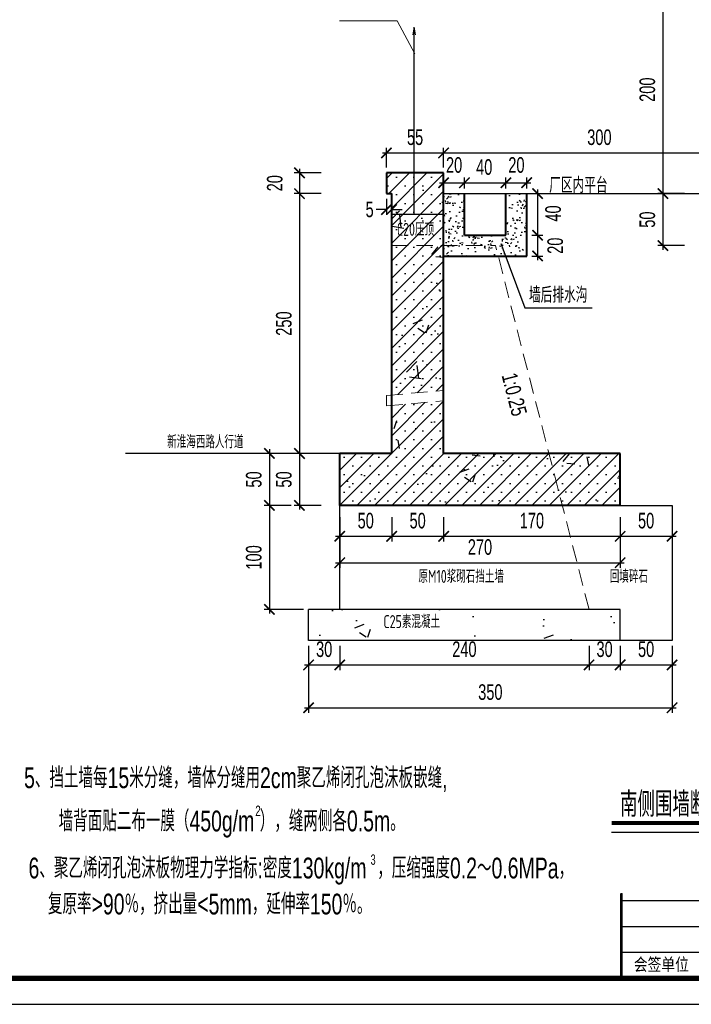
# Model space of a CAD drawing. Extents: x 518200 to 591724, y 3569303 to 3789366.
# Tile 2 of 6: x 572335 to 573629, y 3573934 to 3575828. Entities that reach past the tile are written whole.
import ezdxf

# ---------------------------------------------------------------- set-up
doc = ezdxf.new("R2010")
doc.units = 0
doc.header["$LTSCALE"] = 5
doc.linetypes.add('DASHED2', pattern=[9.525, 6.35, -3.175])
doc.layers.get('0').update_dxf_attribs({"linetype": 'CONTINUOUS'})
doc.layers.get('Defpoints').update_dxf_attribs({"color": 41, "linetype": 'CONTINUOUS'})
for name, color, linetype, lineweight in [('0.09标注线', 3, 'CONTINUOUS', 9), ('0.13文字', 3, 'CONTINUOUS', 13), ('1XSX', 7, 'CONTINUOUS', 15), ('文字', 7, 'CONTINUOUS', 20), ('虚线', 2, 'DASHED2', 20), ('轮廓线', 2, 'CONTINUOUS', 40)]:
    doc.layers.add(name, color=color, linetype=linetype, lineweight=lineweight)
doc.styles.add('HZ', font='hztxt_e.shx', dxfattribs={"width": 0.7, "height": 30, "bigfont": 'hztxt.shx'})
doc.styles.add('HZ1', font='hztxt_e.shx', dxfattribs={"width": 0.7, "bigfont": 'hztxt.shx'})
doc.styles.add('HZE', font='hztxt_e.shx', dxfattribs={"width": 0.75, "height": 30, "bigfont": 'hztxt.shx'})
doc.styles.add('HZTXT', font='hztxt_e.shx', dxfattribs={"width": 0.7, "bigfont": 'hztxt.shx'})
doc.styles.add('图框', font='simfang.ttf', dxfattribs={"width": 0.8, "height": 4})
doc.styles.add('钢筋', font='tssdeng.shx', dxfattribs={"width": 0.7, "height": 30, "bigfont": 'hztxt.shx'})
doc.styles.add('ｈｚ－ｅ', font='hztxt_e.shx', dxfattribs={"width": 0.6, "height": 60, "bigfont": 'hztxt.shx'})
doc.dimstyles.new('50', dxfattribs={"dimscale": 0, "dimtxt": 60, "dimasz": 20, "dimexe": 10, "dimexo": 10, "dimgap": 15, "dimtad": 1, "dimdec": 0, "dimlfac": 0.5, "dimzin": 0, "dimdsep": 46, "dimtxsty": 'HZTXT', "dimblk1": 'ARCHTICK', "dimblk2": 'ARCHTICK', "dimsah": 1, "dimcen": -0.09, "dimdle": 8, "dimclrd": 7, "dimclre": 7, "dimclrt": 7, "dimadec": 0, "dimazin": 0, "dimtfac": 1, "dimtdec": 0, "dimtofl": 0, "dimtmove": 2, "dimatfit": 3, "dimldrblk": 'ARCHTICK', "dimfxl": 1, "dimtolj": 1, "dimtzin": 0, "dimarcsym": 0})

# ---------------------------------------------------------------- blocks, each defined once
blk = doc.blocks.new('_ARCHTICK')
at = {"color": 0, "linetype": 'ByBlock', "const_width": 0.15}
blk.add_lwpolyline([(-0.5, -0.5), (0.5, 0.5)], dxfattribs=at)
blk = doc.blocks.new('*D56')
at = {"color": 7, "lineweight": -2}
for p, q in [((573574.2, 3575901.7), (573574.2, 3575485.7)), ((573615.9, 3575893.7), (573564.2, 3575893.7)), ((573615.9, 3575493.7), (573564.2, 3575493.7))]:
    blk.add_line(p, q, dxfattribs=at)
at = {"layer": 'Defpoints', "color": 0}
for p in [(573625.9, 3575893.7), (573574.2, 3575493.7), (573625.9, 3575493.7)]:
    blk.add_point(p, dxfattribs=at)
at = {"color": 7, "lineweight": -2, "xscale": 20, "yscale": 20, "zscale": 20}
for p, rotation in [((573574.2, 3575893.7), 90), ((573574.2, 3575493.7), 270)]:
    blk.add_blockref('_ARCHTICK', p, dxfattribs=dict(at, rotation=rotation))
at = {"color": 7, "insert": (573544.2, 3575693.7), "char_height": 30, "attachment_point": 5, "rotation": 90, "style": 'HZTXT'}
blk.add_mtext('\\A1;200', dxfattribs=at)
blk = doc.blocks.new('*D58')
at = {"color": 7, "lineweight": -2}
for p, q in [((573615.9, 3575493.7), (573564.2, 3575493.7)), ((573574.2, 3575501.7), (573574.2, 3575385.7)), ((573615.9, 3575393.7), (573564.2, 3575393.7))]:
    blk.add_line(p, q, dxfattribs=at)
at = {"layer": 'Defpoints', "color": 0}
for p in [(573625.9, 3575493.7), (573574.2, 3575393.7), (573625.9, 3575393.7)]:
    blk.add_point(p, dxfattribs=at)
at = {"color": 7, "lineweight": -2, "xscale": 20, "yscale": 20, "zscale": 20}
for p, rotation in [((573574.2, 3575493.7), 90), ((573574.2, 3575393.7), 270)]:
    blk.add_blockref('_ARCHTICK', p, dxfattribs=dict(at, rotation=rotation))
at = {"color": 7, "insert": (573544.2, 3575443.7), "char_height": 30, "attachment_point": 5, "rotation": 90, "style": 'HZTXT'}
blk.add_mtext('\\A1;50', dxfattribs=at)
blk = doc.blocks.new('*D59')
at = {"color": 7, "lineweight": -2}
for p, q in [((573041.8, 3575543.7), (573041.8, 3575582.1)), ((573151.8, 3575543.7), (573151.8, 3575582.1)), ((573033.8, 3575572.1), (573159.8, 3575572.1))]:
    blk.add_line(p, q, dxfattribs=at)
at = {"layer": 'Defpoints', "color": 0}
for p in [(573151.8, 3575572.1), (573041.8, 3575533.7), (573151.8, 3575533.7)]:
    blk.add_point(p, dxfattribs=at)
at = {"color": 7, "lineweight": -2, "xscale": 20, "yscale": 20, "zscale": 20, "rotation": 180}
blk.add_blockref('_ARCHTICK', (573041.8, 3575572.1), dxfattribs=at)
at = {"color": 7, "lineweight": -2, "xscale": 20, "yscale": 20, "zscale": 20}
blk.add_blockref('_ARCHTICK', (573151.8, 3575572.1), dxfattribs=at)
at = {"color": 7, "insert": (573096.8, 3575602.1), "char_height": 30, "attachment_point": 5, "style": 'HZTXT'}
blk.add_mtext('\\A1;55', dxfattribs=at)
blk = doc.blocks.new('*D60')
at = {"color": 7, "lineweight": -2}
for p, q in [((573041.8, 3575483.7), (573041.8, 3575453.2)), ((573051.8, 3575483.7), (573051.8, 3575453.2)), ((573041.8, 3575463.2), (573021.8, 3575463.2)), ((573051.8, 3575463.2), (573071.8, 3575463.2))]:
    blk.add_line(p, q, dxfattribs=at)
at = {"layer": 'Defpoints', "color": 0}
for p in [(573041.8, 3575493.7), (573051.8, 3575493.7), (573051.8, 3575463.2)]:
    blk.add_point(p, dxfattribs=at)
at = {"color": 7, "lineweight": -2, "xscale": 20, "yscale": 20, "zscale": 20}
blk.add_blockref('_ARCHTICK', (573041.8, 3575463.2), dxfattribs=at)
at = {"color": 7, "lineweight": -2, "xscale": 20, "yscale": 20, "zscale": 20, "rotation": 180}
blk.add_blockref('_ARCHTICK', (573051.8, 3575463.2), dxfattribs=at)
at = {"color": 7, "insert": (573009.3, 3575463.2), "char_height": 30, "attachment_point": 5, "style": 'HZTXT'}
blk.add_mtext('\\A1;5', dxfattribs=at)
blk = doc.blocks.new('*D61')
at = {"color": 7, "lineweight": -2}
for p, q in [((572951.8, 3574871.2), (572951.8, 3574824.3)), ((573051.8, 3574871.2), (573051.8, 3574824.3)), ((572943.8, 3574834.3), (573059.8, 3574834.3))]:
    blk.add_line(p, q, dxfattribs=at)
at = {"layer": 'Defpoints', "color": 0}
for p in [(572951.8, 3574881.2), (573051.8, 3574881.2), (573051.8, 3574834.3)]:
    blk.add_point(p, dxfattribs=at)
at = {"color": 7, "lineweight": -2, "xscale": 20, "yscale": 20, "zscale": 20, "rotation": 180}
blk.add_blockref('_ARCHTICK', (572951.8, 3574834.3), dxfattribs=at)
at = {"color": 7, "lineweight": -2, "xscale": 20, "yscale": 20, "zscale": 20}
blk.add_blockref('_ARCHTICK', (573051.8, 3574834.3), dxfattribs=at)
at = {"color": 7, "insert": (573001.8, 3574864.3), "char_height": 30, "attachment_point": 5, "style": 'HZTXT'}
blk.add_mtext('\\A1;50', dxfattribs=at)
blk = doc.blocks.new('*D62')
at = {"color": 7, "lineweight": -2}
for p, q in [((573051.8, 3574871.2), (573051.8, 3574824.3)), ((573151.8, 3574871.2), (573151.8, 3574824.3)), ((573043.8, 3574834.3), (573159.8, 3574834.3))]:
    blk.add_line(p, q, dxfattribs=at)
at = {"layer": 'Defpoints', "color": 0}
for p in [(573051.8, 3574881.2), (573151.8, 3574881.2), (573151.8, 3574834.3)]:
    blk.add_point(p, dxfattribs=at)
at = {"color": 7, "lineweight": -2, "xscale": 20, "yscale": 20, "zscale": 20, "rotation": 180}
blk.add_blockref('_ARCHTICK', (573051.8, 3574834.3), dxfattribs=at)
at = {"color": 7, "lineweight": -2, "xscale": 20, "yscale": 20, "zscale": 20}
blk.add_blockref('_ARCHTICK', (573151.8, 3574834.3), dxfattribs=at)
at = {"color": 7, "insert": (573101.8, 3574864.3), "char_height": 30, "attachment_point": 5, "style": 'HZTXT'}
blk.add_mtext('\\A1;50', dxfattribs=at)
blk = doc.blocks.new('*D63')
at = {"color": 7, "lineweight": -2}
for p, q in [((573151.8, 3574871.2), (573151.8, 3574824.3)), ((573491.8, 3574871.2), (573491.8, 3574824.3)), ((573143.8, 3574834.3), (573499.8, 3574834.3))]:
    blk.add_line(p, q, dxfattribs=at)
at = {"layer": 'Defpoints', "color": 0}
for p in [(573151.8, 3574881.2), (573491.8, 3574881.2), (573491.8, 3574834.3)]:
    blk.add_point(p, dxfattribs=at)
at = {"color": 7, "lineweight": -2, "xscale": 20, "yscale": 20, "zscale": 20, "rotation": 180}
blk.add_blockref('_ARCHTICK', (573151.8, 3574834.3), dxfattribs=at)
at = {"color": 7, "lineweight": -2, "xscale": 20, "yscale": 20, "zscale": 20}
blk.add_blockref('_ARCHTICK', (573491.8, 3574834.3), dxfattribs=at)
at = {"color": 7, "insert": (573321.8, 3574864.3), "char_height": 30, "attachment_point": 5, "style": 'HZTXT'}
blk.add_mtext('\\A1;170', dxfattribs=at)
blk = doc.blocks.new('*D64')
at = {"color": 7, "lineweight": -2}
for p, q in [((572951.8, 3574848.2), (572951.8, 3574773.5)), ((573491.8, 3574848.2), (573491.8, 3574773.5)), ((572943.8, 3574783.5), (573499.8, 3574783.5))]:
    blk.add_line(p, q, dxfattribs=at)
at = {"layer": 'Defpoints', "color": 0}
for p in [(572951.8, 3574858.2), (573491.8, 3574858.2), (573491.8, 3574783.5)]:
    blk.add_point(p, dxfattribs=at)
at = {"color": 7, "lineweight": -2, "xscale": 20, "yscale": 20, "zscale": 20, "rotation": 180}
blk.add_blockref('_ARCHTICK', (572951.8, 3574783.5), dxfattribs=at)
at = {"color": 7, "lineweight": -2, "xscale": 20, "yscale": 20, "zscale": 20}
blk.add_blockref('_ARCHTICK', (573491.8, 3574783.5), dxfattribs=at)
at = {"color": 7, "insert": (573221.8, 3574813.5), "char_height": 30, "attachment_point": 5, "style": 'HZTXT'}
blk.add_mtext('\\A1;270', dxfattribs=at)
blk = doc.blocks.new('*D65')
at = {"color": 7, "lineweight": -2}
for p, q in [((572915.9, 3575493.7), (572864.2, 3575493.7)), ((572874.2, 3575501.7), (572874.2, 3574985.7)), ((572915.9, 3574993.7), (572864.2, 3574993.7))]:
    blk.add_line(p, q, dxfattribs=at)
at = {"layer": 'Defpoints', "color": 0}
for p in [(572925.9, 3575493.7), (572874.2, 3574993.7), (572925.9, 3574993.7)]:
    blk.add_point(p, dxfattribs=at)
at = {"color": 7, "lineweight": -2, "xscale": 20, "yscale": 20, "zscale": 20}
for p, rotation in [((572874.2, 3575493.7), 90), ((572874.2, 3574993.7), 270)]:
    blk.add_blockref('_ARCHTICK', p, dxfattribs=dict(at, rotation=rotation))
at = {"color": 7, "insert": (572844.2, 3575243.7), "char_height": 30, "attachment_point": 5, "rotation": 90, "style": 'HZTXT'}
blk.add_mtext('\\A1;250', dxfattribs=at)
blk = doc.blocks.new('*D66')
at = {"color": 7, "lineweight": -2}
for p, q in [((572874.2, 3575541.7), (572874.2, 3575485.7)), ((572915.9, 3575533.7), (572864.2, 3575533.7)), ((572915.9, 3575493.7), (572864.2, 3575493.7))]:
    blk.add_line(p, q, dxfattribs=at)
at = {"layer": 'Defpoints', "color": 0}
for p in [(572925.9, 3575533.7), (572874.2, 3575493.7), (572925.9, 3575493.7)]:
    blk.add_point(p, dxfattribs=at)
at = {"color": 7, "lineweight": -2, "xscale": 20, "yscale": 20, "zscale": 20}
for p, rotation in [((572874.2, 3575533.7), 90), ((572874.2, 3575493.7), 270)]:
    blk.add_blockref('_ARCHTICK', p, dxfattribs=dict(at, rotation=rotation))
at = {"color": 7, "insert": (572826.7, 3575513.7), "char_height": 30, "attachment_point": 5, "rotation": 90, "style": 'HZTXT'}
blk.add_mtext('\\A1;20', dxfattribs=at)
blk = doc.blocks.new('*D67')
at = {"color": 7, "lineweight": -2}
for p, q in [((572915.9, 3574993.7), (572864.2, 3574993.7)), ((572874.2, 3575001.7), (572874.2, 3574885.7)), ((572915.9, 3574893.7), (572864.2, 3574893.7))]:
    blk.add_line(p, q, dxfattribs=at)
at = {"layer": 'Defpoints', "color": 0}
for p in [(572925.9, 3574993.7), (572874.2, 3574893.7), (572925.9, 3574893.7)]:
    blk.add_point(p, dxfattribs=at)
at = {"color": 7, "lineweight": -2, "xscale": 20, "yscale": 20, "zscale": 20}
for p, rotation in [((572874.2, 3574993.7), 90), ((572874.2, 3574893.7), 270)]:
    blk.add_blockref('_ARCHTICK', p, dxfattribs=dict(at, rotation=rotation))
at = {"color": 7, "insert": (572844.2, 3574943.7), "char_height": 30, "attachment_point": 5, "rotation": 90, "style": 'HZTXT'}
blk.add_mtext('\\A1;50', dxfattribs=at)
blk = doc.blocks.new('*D68')
at = {"color": 7, "lineweight": -2}
for p, q in [((573151.8, 3575543.7), (573151.8, 3575582.1)), ((573751.8, 3575543.7), (573751.8, 3575582.1)), ((573143.8, 3575572.1), (573759.8, 3575572.1))]:
    blk.add_line(p, q, dxfattribs=at)
at = {"layer": 'Defpoints', "color": 0}
for p in [(573751.8, 3575572.1), (573151.8, 3575533.7), (573751.8, 3575533.7)]:
    blk.add_point(p, dxfattribs=at)
at = {"color": 7, "lineweight": -2, "xscale": 20, "yscale": 20, "zscale": 20, "rotation": 180}
blk.add_blockref('_ARCHTICK', (573151.8, 3575572.1), dxfattribs=at)
at = {"color": 7, "lineweight": -2, "xscale": 20, "yscale": 20, "zscale": 20}
blk.add_blockref('_ARCHTICK', (573751.8, 3575572.1), dxfattribs=at)
at = {"color": 7, "insert": (573451.8, 3575602.1), "char_height": 30, "attachment_point": 5, "style": 'HZTXT'}
blk.add_mtext('\\A1;300', dxfattribs=at)
blk = doc.blocks.new('*D69')
at = {"color": 7, "lineweight": -2}
for p, q in [((573151.8, 3575503.7), (573151.8, 3575524.7)), ((573191.8, 3575503.7), (573191.8, 3575524.7)), ((573143.8, 3575514.7), (573199.8, 3575514.7))]:
    blk.add_line(p, q, dxfattribs=at)
at = {"layer": 'Defpoints', "color": 0}
for p in [(573191.8, 3575514.7), (573151.8, 3575493.7), (573191.8, 3575493.7)]:
    blk.add_point(p, dxfattribs=at)
at = {"color": 7, "lineweight": -2, "xscale": 20, "yscale": 20, "zscale": 20, "rotation": 180}
blk.add_blockref('_ARCHTICK', (573151.8, 3575514.7), dxfattribs=at)
at = {"color": 7, "lineweight": -2, "xscale": 20, "yscale": 20, "zscale": 20}
blk.add_blockref('_ARCHTICK', (573191.8, 3575514.7), dxfattribs=at)
at = {"color": 7, "insert": (573172, 3575548.7), "char_height": 30, "attachment_point": 5, "style": 'HZTXT'}
blk.add_mtext('\\A1;20', dxfattribs=at)
blk = doc.blocks.new('*D70')
at = {"color": 7, "lineweight": -2}
for p, q in [((573191.8, 3575503.7), (573191.8, 3575524.7)), ((573271.8, 3575503.7), (573271.8, 3575524.7)), ((573183.8, 3575514.7), (573279.8, 3575514.7))]:
    blk.add_line(p, q, dxfattribs=at)
at = {"layer": 'Defpoints', "color": 0}
for p in [(573271.8, 3575514.7), (573191.8, 3575493.7), (573271.8, 3575493.7)]:
    blk.add_point(p, dxfattribs=at)
at = {"color": 7, "lineweight": -2, "xscale": 20, "yscale": 20, "zscale": 20, "rotation": 180}
blk.add_blockref('_ARCHTICK', (573191.8, 3575514.7), dxfattribs=at)
at = {"color": 7, "lineweight": -2, "xscale": 20, "yscale": 20, "zscale": 20}
blk.add_blockref('_ARCHTICK', (573271.8, 3575514.7), dxfattribs=at)
at = {"color": 7, "insert": (573230, 3575544.7), "char_height": 30, "attachment_point": 5, "style": 'HZTXT'}
blk.add_mtext('\\A1;40', dxfattribs=at)
blk = doc.blocks.new('*D71')
at = {"color": 7, "lineweight": -2}
for p, q in [((573271.8, 3575503.7), (573271.8, 3575524.7)), ((573311.8, 3575503.7), (573311.8, 3575524.7)), ((573263.8, 3575514.7), (573319.8, 3575514.7))]:
    blk.add_line(p, q, dxfattribs=at)
at = {"layer": 'Defpoints', "color": 0}
for p in [(573311.8, 3575514.7), (573271.8, 3575493.7), (573311.8, 3575493.7)]:
    blk.add_point(p, dxfattribs=at)
at = {"color": 7, "lineweight": -2, "xscale": 20, "yscale": 20, "zscale": 20, "rotation": 180}
blk.add_blockref('_ARCHTICK', (573271.8, 3575514.7), dxfattribs=at)
at = {"color": 7, "lineweight": -2, "xscale": 20, "yscale": 20, "zscale": 20}
blk.add_blockref('_ARCHTICK', (573311.8, 3575514.7), dxfattribs=at)
at = {"color": 7, "insert": (573292, 3575548.7), "char_height": 30, "attachment_point": 5, "style": 'HZTXT'}
blk.add_mtext('\\A1;20', dxfattribs=at)
blk = doc.blocks.new('*D72')
at = {"color": 7, "lineweight": -2}
for p, q in [((573321.8, 3575493.7), (573342.8, 3575493.7)), ((573332.8, 3575501.7), (573332.8, 3575405.7)), ((573321.8, 3575413.7), (573342.8, 3575413.7))]:
    blk.add_line(p, q, dxfattribs=at)
at = {"layer": 'Defpoints', "color": 0}
for p in [(573311.8, 3575493.7), (573311.8, 3575413.7), (573332.8, 3575413.7)]:
    blk.add_point(p, dxfattribs=at)
at = {"color": 7, "lineweight": -2, "xscale": 20, "yscale": 20, "zscale": 20}
for p, rotation in [((573332.8, 3575493.7), 90), ((573332.8, 3575413.7), 270)]:
    blk.add_blockref('_ARCHTICK', p, dxfattribs=dict(at, rotation=rotation))
at = {"color": 7, "insert": (573362.8, 3575455.5), "char_height": 30, "attachment_point": 5, "rotation": 90, "style": 'HZTXT'}
blk.add_mtext('\\A1;40', dxfattribs=at)
blk = doc.blocks.new('*D73')
at = {"color": 7, "lineweight": -2}
for p, q in [((573321.8, 3575413.7), (573342.8, 3575413.7)), ((573332.8, 3575421.7), (573332.8, 3575365.7)), ((573321.8, 3575373.7), (573342.8, 3575373.7))]:
    blk.add_line(p, q, dxfattribs=at)
at = {"layer": 'Defpoints', "color": 0}
for p in [(573311.8, 3575413.7), (573311.8, 3575373.7), (573332.8, 3575373.7)]:
    blk.add_point(p, dxfattribs=at)
at = {"color": 7, "lineweight": -2, "xscale": 20, "yscale": 20, "zscale": 20}
for p, rotation in [((573332.8, 3575413.7), 90), ((573332.8, 3575373.7), 270)]:
    blk.add_blockref('_ARCHTICK', p, dxfattribs=dict(at, rotation=rotation))
at = {"color": 7, "insert": (573366.8, 3575393.5), "char_height": 30, "attachment_point": 5, "rotation": 90, "style": 'HZTXT'}
blk.add_mtext('\\A1;20', dxfattribs=at)
blk = doc.blocks.new('*D74')
at = {"color": 7, "lineweight": -2}
for p, q in [((572891.8, 3574623.7), (572891.8, 3574576.9)), ((572951.8, 3574623.7), (572951.8, 3574576.9)), ((572883.8, 3574586.9), (572959.8, 3574586.9))]:
    blk.add_line(p, q, dxfattribs=at)
at = {"layer": 'Defpoints', "color": 0}
for p in [(572891.8, 3574633.7), (572951.8, 3574633.7), (572951.8, 3574586.9)]:
    blk.add_point(p, dxfattribs=at)
at = {"color": 7, "lineweight": -2, "xscale": 20, "yscale": 20, "zscale": 20, "rotation": 180}
blk.add_blockref('_ARCHTICK', (572891.8, 3574586.9), dxfattribs=at)
at = {"color": 7, "lineweight": -2, "xscale": 20, "yscale": 20, "zscale": 20}
blk.add_blockref('_ARCHTICK', (572951.8, 3574586.9), dxfattribs=at)
at = {"color": 7, "insert": (572921.8, 3574616.9), "char_height": 30, "attachment_point": 5, "style": 'HZTXT'}
blk.add_mtext('\\A1;30', dxfattribs=at)
blk = doc.blocks.new('*D75')
at = {"color": 7, "lineweight": -2}
for p, q in [((572951.8, 3574623.7), (572951.8, 3574576.9)), ((573431.8, 3574623.7), (573431.8, 3574576.9)), ((572943.8, 3574586.9), (573439.8, 3574586.9))]:
    blk.add_line(p, q, dxfattribs=at)
at = {"layer": 'Defpoints', "color": 0}
for p in [(572951.8, 3574633.7), (573431.8, 3574633.7), (573431.8, 3574586.9)]:
    blk.add_point(p, dxfattribs=at)
at = {"color": 7, "lineweight": -2, "xscale": 20, "yscale": 20, "zscale": 20, "rotation": 180}
blk.add_blockref('_ARCHTICK', (572951.8, 3574586.9), dxfattribs=at)
at = {"color": 7, "lineweight": -2, "xscale": 20, "yscale": 20, "zscale": 20}
blk.add_blockref('_ARCHTICK', (573431.8, 3574586.9), dxfattribs=at)
at = {"color": 7, "insert": (573191.8, 3574616.9), "char_height": 30, "attachment_point": 5, "style": 'HZTXT'}
blk.add_mtext('\\A1;240', dxfattribs=at)
blk = doc.blocks.new('*D76')
at = {"color": 7, "lineweight": -2}
for p, q in [((573431.8, 3574623.7), (573431.8, 3574576.9)), ((573491.8, 3574623.7), (573491.8, 3574576.9)), ((573423.8, 3574586.9), (573499.8, 3574586.9))]:
    blk.add_line(p, q, dxfattribs=at)
at = {"layer": 'Defpoints', "color": 0}
for p in [(573431.8, 3574633.7), (573491.8, 3574633.7), (573491.8, 3574586.9)]:
    blk.add_point(p, dxfattribs=at)
at = {"color": 7, "lineweight": -2, "xscale": 20, "yscale": 20, "zscale": 20, "rotation": 180}
blk.add_blockref('_ARCHTICK', (573431.8, 3574586.9), dxfattribs=at)
at = {"color": 7, "lineweight": -2, "xscale": 20, "yscale": 20, "zscale": 20}
blk.add_blockref('_ARCHTICK', (573491.8, 3574586.9), dxfattribs=at)
at = {"color": 7, "insert": (573461.8, 3574616.9), "char_height": 30, "attachment_point": 5, "style": 'HZTXT'}
blk.add_mtext('\\A1;30', dxfattribs=at)
blk = doc.blocks.new('*D77')
at = {"color": 7, "lineweight": -2}
for p, q in [((572891.8, 3574623.7), (572891.8, 3574494.4)), ((573591.8, 3574623.7), (573591.8, 3574494.4)), ((572883.8, 3574504.4), (573599.8, 3574504.4))]:
    blk.add_line(p, q, dxfattribs=at)
at = {"layer": 'Defpoints', "color": 0}
for p in [(572891.8, 3574633.7), (573591.8, 3574633.7), (573591.8, 3574504.4)]:
    blk.add_point(p, dxfattribs=at)
at = {"color": 7, "lineweight": -2, "xscale": 20, "yscale": 20, "zscale": 20, "rotation": 180}
blk.add_blockref('_ARCHTICK', (572891.8, 3574504.4), dxfattribs=at)
at = {"color": 7, "lineweight": -2, "xscale": 20, "yscale": 20, "zscale": 20}
blk.add_blockref('_ARCHTICK', (573591.8, 3574504.4), dxfattribs=at)
at = {"color": 7, "insert": (573241.8, 3574534.4), "char_height": 30, "attachment_point": 5, "style": 'HZTXT'}
blk.add_mtext('\\A1;350', dxfattribs=at)
blk = doc.blocks.new('*D78')
at = {"color": 7, "lineweight": -2}
for p, q in [((572858, 3574993.7), (572806.3, 3574993.7)), ((572816.3, 3575001.7), (572816.3, 3574885.7)), ((572858, 3574893.7), (572806.3, 3574893.7))]:
    blk.add_line(p, q, dxfattribs=at)
at = {"layer": 'Defpoints', "color": 0}
for p in [(572868, 3574993.7), (572816.3, 3574893.7), (572868, 3574893.7)]:
    blk.add_point(p, dxfattribs=at)
at = {"color": 7, "lineweight": -2, "xscale": 20, "yscale": 20, "zscale": 20}
for p, rotation in [((572816.3, 3574993.7), 90), ((572816.3, 3574893.7), 270)]:
    blk.add_blockref('_ARCHTICK', p, dxfattribs=dict(at, rotation=rotation))
at = {"color": 7, "insert": (572786.3, 3574943.7), "char_height": 30, "attachment_point": 5, "rotation": 90, "style": 'HZTXT'}
blk.add_mtext('\\A1;50', dxfattribs=at)
blk = doc.blocks.new('*D79')
at = {"color": 7, "lineweight": -2}
for p, q in [((572816.3, 3574901.7), (572816.3, 3574685.7)), ((572858, 3574893.7), (572806.3, 3574893.7)), ((572881.8, 3574693.7), (572806.3, 3574693.7))]:
    blk.add_line(p, q, dxfattribs=at)
at = {"layer": 'Defpoints', "color": 0}
for p in [(572868, 3574893.7), (572816.3, 3574693.7), (572891.8, 3574693.7)]:
    blk.add_point(p, dxfattribs=at)
at = {"color": 7, "lineweight": -2, "xscale": 20, "yscale": 20, "zscale": 20}
for p, rotation in [((572816.3, 3574893.7), 90), ((572816.3, 3574693.7), 270)]:
    blk.add_blockref('_ARCHTICK', p, dxfattribs=dict(at, rotation=rotation))
at = {"color": 7, "insert": (572786.3, 3574793.7), "char_height": 30, "attachment_point": 5, "rotation": 90, "style": 'HZTXT'}
blk.add_mtext('\\A1;100', dxfattribs=at)
blk = doc.blocks.new('*D80')
at = {"color": 7, "lineweight": -2}
for p, q in [((573491.8, 3574871.2), (573491.8, 3574824.3)), ((573591.8, 3574871.2), (573591.8, 3574824.3)), ((573483.8, 3574834.3), (573599.8, 3574834.3))]:
    blk.add_line(p, q, dxfattribs=at)
at = {"layer": 'Defpoints', "color": 0}
for p in [(573491.8, 3574881.2), (573591.8, 3574881.2), (573591.8, 3574834.3)]:
    blk.add_point(p, dxfattribs=at)
at = {"color": 7, "lineweight": -2, "xscale": 20, "yscale": 20, "zscale": 20, "rotation": 180}
blk.add_blockref('_ARCHTICK', (573491.8, 3574834.3), dxfattribs=at)
at = {"color": 7, "lineweight": -2, "xscale": 20, "yscale": 20, "zscale": 20}
blk.add_blockref('_ARCHTICK', (573591.8, 3574834.3), dxfattribs=at)
at = {"color": 7, "insert": (573541.8, 3574864.3), "char_height": 30, "attachment_point": 5, "style": 'HZTXT'}
blk.add_mtext('\\A1;50', dxfattribs=at)
blk = doc.blocks.new('*D81')
at = {"color": 7, "lineweight": -2}
for p, q in [((573491.8, 3574623.7), (573491.8, 3574576.9)), ((573591.8, 3574623.7), (573591.8, 3574576.9)), ((573483.8, 3574586.9), (573599.8, 3574586.9))]:
    blk.add_line(p, q, dxfattribs=at)
at = {"layer": 'Defpoints', "color": 0}
for p in [(573491.8, 3574633.7), (573591.8, 3574633.7), (573591.8, 3574586.9)]:
    blk.add_point(p, dxfattribs=at)
at = {"color": 7, "lineweight": -2, "xscale": 20, "yscale": 20, "zscale": 20, "rotation": 180}
blk.add_blockref('_ARCHTICK', (573491.8, 3574586.9), dxfattribs=at)
at = {"color": 7, "lineweight": -2, "xscale": 20, "yscale": 20, "zscale": 20}
blk.add_blockref('_ARCHTICK', (573591.8, 3574586.9), dxfattribs=at)
at = {"color": 7, "insert": (573541.8, 3574616.9), "char_height": 30, "attachment_point": 5, "style": 'HZTXT'}
blk.add_mtext('\\A1;50', dxfattribs=at)

msp = doc.modelspace()

# ---------------------------------------------------------------- hatches: boundary and pattern name
h = msp.add_hatch()
h.set_pattern_fill('AR-CONC', style=0)
h.set_pattern_definition([(50, (-5761.41, 13736.99), (182.184669, -15.9390855), [19.05, -209.55]), (355, (-5761.41, 13736.99), (-35.242826, 191.056643), [15.24, -167.64]), (100.451, (-5746.23, 13735.66), (146.942502, 175.116688), [16.19, -178.09]), (46.1842, (-5761.41, 13787.79), (271.079041, -42.042328), [28.575, -314.325]), (96.6356, (-5738.82, 13784.28), (237.404234, 247.425556), [24.285, -267.135]), (351.184, (-5761.4, 13787.8), (237.404606, 247.425118), [22.86, -251.46]), (21, (-5736.01, 13775.09), (151.61488, -102.2655185), [19.05, -209.55]), (326, (-5736.01, 13775.09), (61.802028, 184.187966), [15.24, -167.64]), (71.4514, (-5723.38, 13766.56), (213.416491, 81.922858), [16.19, -178.09]), (37.5, (-5761.41, 13736.987), (3.0886033, 84.5550389), [0, -165.608, 0, -170.18, 0, -168.275]), (7.5, (-5761.41, 13736.99), (66.8196625, 100.1805748), [0, -97.028, 0, -161.798, 0, -64.135]), (327.5, (-5818.054, 13736.99), (135.5905952, -5.728744), [0, -63.5, 0, -198.12, 0, -262.89]), (317.5, (-5843.45, 13736.99), (148.1291814, 25.426491), [0, -82.55, 0, -131.572, 0, -186.69])])
h.paths.add_polyline_path([(573151.8, 3574993.7), (573151.8, 3575095.2), (573051.8, 3575086.1), (573051.8, 3574993.7), (572951.8, 3574993.7), (572951.8, 3574893.7), (573491.8, 3574893.7), (573491.8, 3574993.7)])
h.paths.add_polyline_path([(573151.8, 3575533.7), (573041.8, 3575533.7), (573041.8, 3575493.7), (573051.8, 3575493.7), (573051.8, 3575106.1), (573151.8, 3575115.2)])
h.paths.add_polyline_path([(573484.2, 3574944.2), (573495.4, 3574944.2), (573495.4, 3574961.1), (573484.2, 3574961.1)], flags=9)
h = msp.add_hatch()
h.set_pattern_fill('SACNCR', scale=10, style=0)
h.set_pattern_definition([(45, (-5761.412, 13736.987), (-16.83798023, 16.83798023), []), (45, (-5744.574, 13736.987), (-16.83798023, 16.83798023), [0, -23.8125])])
h.paths.add_polyline_path([(573151.8, 3575533.7), (573041.8, 3575533.7), (573041.8, 3575493.7), (573051.8, 3575493.7), (573051.8, 3575106.1), (573151.8, 3575115.2)])
h.paths.add_polyline_path([(573051.8, 3575086.1), (573051.8, 3574993.7), (572951.8, 3574993.7), (572951.8, 3574893.7), (573491.8, 3574893.7), (573491.8, 3574993.7), (573151.8, 3574993.7), (573151.8, 3575095.2)])
h.paths.add_polyline_path([(573484.2, 3574944.2), (573495.4, 3574944.2), (573495.4, 3574961.1), (573484.2, 3574961.1)], flags=9)
h = msp.add_hatch()
h.set_pattern_fill('AR-CONC', scale=0.2, style=0)
h.set_pattern_definition([(50, (-574759.785, -3548019.717), (36.4369338, -3.18781711), [3.81, -41.91]), (355, (-574759.785, -3548019.717), (-7.0485652, 38.21132858), [3.048, -33.528]), (100.451, (-574756.75, -3548019.983), (29.38850033, 35.02333756), [3.238, -35.618]), (46.1842, (-574759.785, -3548009.557), (54.21580818, -8.4084656), [5.715, -62.865]), (96.6356, (-574755.267, -3548010.26), (47.4808469, 49.48511118), [4.857, -53.427]), (351.184, (-574759.785, -3548009.557), (47.48092116, 49.48502357), [4.572, -50.292]), (21, (-574754.705, -3548012.097), (30.32297597, -20.4531037), [3.81, -41.91]), (326, (-574754.705, -3548012.097), (12.36040567, 36.83759322), [3.048, -33.528]), (71.4514, (-574752.178, -3548013.8), (42.68329815, 16.38457154), [3.238, -35.618]), (37.5, (-574759.785, -3548019.717), (0.61772065, 16.911007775), [0, -33.1216, 0, -34.036, 0, -33.655]), (7.5, (-574759.785, -3548019.717), (13.3639325, 20.036114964), [0, -19.4056, 0, -32.3596, 0, -12.827]), (327.5, (-574771.113, -3548019.717), (27.118119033, -1.145748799), [0, -12.7, 0, -39.624, 0, -52.578]), (317.5, (-574776.193, -3548019.717), (29.62583628, 5.08529821), [0, -16.51, 0, -26.3144, 0, -37.338])])
h.paths.add_polyline_path([(573311.8, 3575493.7), (573271.8, 3575493.7), (573271.8, 3575413.7), (573191.8, 3575413.7), (573191.8, 3575493.7), (573151.8, 3575493.7), (573151.8, 3575373.7), (573311.8, 3575373.7)])
h = msp.add_hatch()
h.set_pattern_fill('AR-CONC', color=256, style=0)
h.set_pattern_definition([(50, (-804.01, 4988.43), (182.184669, -15.9390855), [19.05, -209.55]), (355, (-804.01, 4988.43), (-35.242826, 191.056643), [15.24, -167.64]), (100.451, (-788.83, 4987.1), (146.942502, 175.116688), [16.19, -178.09]), (46.1842, (-804.01, 5039.23), (271.079041, -42.042328), [28.575, -314.325]), (96.6356, (-781.42, 5035.73), (237.404234, 247.425556), [24.285, -267.135]), (351.184, (-804, 5039.23), (237.404606, 247.425118), [22.86, -251.46]), (21, (-778.61, 5026.53), (151.61488, -102.2655185), [19.05, -209.55]), (326, (-778.61, 5026.53), (61.802028, 184.187966), [15.24, -167.64]), (71.4514, (-765.98, 5018.01), (213.416491, 81.922858), [16.19, -178.09]), (37.5, (-804.01, 4988.43), (3.0886033, 84.5550389), [0, -165.608, 0, -170.18, 0, -168.275]), (7.5, (-804.01, 4988.43), (66.8196625, 100.1805748), [0, -97.028, 0, -161.798, 0, -64.135]), (327.5, (-860.654, 4988.43), (135.5905952, -5.728744), [0, -63.5, 0, -198.12, 0, -262.89]), (317.5, (-886.05, 4988.43), (148.1291814, 25.426491), [0, -82.55, 0, -131.572, 0, -186.69])])
h.paths.add_polyline_path([(573491.8, 3574633.7), (573491.8, 3574693.7), (572891.8, 3574693.7), (572891.8, 3574633.7)])
h.paths.add_polyline_path([(573029.7, 3574651.5), (573151.5, 3574651.5), (573151.5, 3574688.4), (573029.7, 3574688.4)], flags=24)

# ---------------------------------------------------------------- linework, layer by layer
at = {"color": 7}
for p, q in [((573095.3, 3575453.7), (573095.3, 3575714.3)), ((573151.8, 3575493.7), (573751.8, 3575493.7)), ((573051.8, 3574993.7), (573051.8, 3575453.7)), ((573151.8, 3575453.7), (573051.8, 3575453.7)), ((573151.8, 3575393.7), (573151.8, 3575453.7)), ((573262.2, 3575397.8), (573308.2, 3575273.8)), ((573308.2, 3575273.8), (573438, 3575273.8)), ((572951.8, 3574993.7), (572538.9, 3574993.7)), ((572951.8, 3574693.7), (572951.8, 3574993.7)), ((573491.8, 3574693.7), (572891.8, 3574693.7)), ((572891.8, 3574633.7), (572891.8, 3574693.7)), ((573491.8, 3574633.7), (573491.8, 3574693.7)), ((573591.8, 3574633.7), (572891.8, 3574633.7))]:
    msp.add_line(p, q, dxfattribs=at)
for p, q in [((573491.8, 3574893.7), (573591.8, 3574893.7)), ((573591.8, 3574893.7), (573591.8, 3574633.7)), ((573475.4, 3574265.1), (573730.1, 3574265.1)), ((573494.2, 3574147.6), (573494.2, 3573983.8)), ((573494.2, 3574133.8), (574314.2, 3574133.8)), ((573494.2, 3574083.8), (574814.2, 3574083.8)), ((573494.2, 3574033.8), (574814.2, 3574033.8))]:
    msp.add_line(p, q)
msp.add_lwpolyline([(570664.2, 3573933.8), (574864.2, 3573933.8), (574864.2, 3576903.8), (570664.2, 3576903.8)], close=True)
for points, const_width in [([(570914.2, 3576853.8), (574814.2, 3576853.8), (574814.2, 3573983.8), (570914.2, 3573983.8), (570914.2, 3576853.8)], 10), ([(573475.4, 3574282.7), (573730.1, 3574282.7)], 7.68), ([(573494.2, 3574147.6), (573494.2, 3573983.8)], 5)]:
    msp.add_lwpolyline(points, dxfattribs=dict(const_width=const_width))
at = {"layer": '0.09标注线', "color": 7, "lineweight": 13}
for p, q in [((572951.4, 3575826.1), (573062.1, 3575826.1)), ((573062.1, 3575826.1), (573096.4, 3575762.8))]:
    msp.add_line(p, q, dxfattribs=at)
at = {"layer": '0.13文字', "color": 7, "linetype": 'Continuous', "lineweight": 13}
for q in [(573092.7, 3575799.2), (573097.9, 3575799.2)]:
    msp.add_line((573095.3, 3575814.3), q, dxfattribs=at)
at = {"layer": '0.13文字', "color": 7, "linetype": 'Continuous', "lineweight": 30}
msp.add_line((573095.3, 3575533.7), (573095.3, 3575814.3), dxfattribs=at)
at = {"layer": '虚线', "color": 7, "lineweight": 20}
for p, q in [((573051.8, 3575393.7), (573251.8, 3575393.7)), ((573431.8, 3574693.7), (573251.8, 3575393.7)), ((573041.8, 3575105.2), (573151.8, 3575115.2)), ((573041.8, 3575105.2), (573041.8, 3575085.2)), ((573041.8, 3575085.2), (573151.8, 3575095.2))]:
    msp.add_line(p, q, dxfattribs=at)
at = {"layer": '轮廓线', "color": 7}
for p, q in [((573151.8, 3575533.7), (573041.8, 3575533.7)), ((573041.8, 3575533.7), (573041.8, 3575493.7)), ((573151.8, 3574993.7), (573151.8, 3575533.7)), ((573041.8, 3575493.7), (573051.8, 3575493.7)), ((573051.8, 3574993.7), (573051.8, 3575493.7)), ((573191.8, 3575413.7), (573191.8, 3575493.7)), ((573271.8, 3575413.7), (573271.8, 3575493.7)), ((573311.8, 3575373.7), (573311.8, 3575493.7)), ((573191.8, 3575413.7), (573271.8, 3575413.7)), ((573151.8, 3575373.7), (573311.8, 3575373.7)), ((573051.8, 3574993.7), (572951.8, 3574993.7)), ((572951.8, 3574893.7), (572951.8, 3574993.7)), ((573491.8, 3574993.7), (573151.8, 3574993.7)), ((573491.8, 3574893.7), (573491.8, 3574993.7)), ((573491.8, 3574893.7), (572951.8, 3574893.7))]:
    msp.add_line(p, q, dxfattribs=at)

# ---------------------------------------------------------------- texts
at = {"color": 7}
for s, height, style, width, p in [('厂区内平台', 30, 'HZE', 0.75, (573355.1, 3575495)), ('C20压顶', 25, '钢筋', 0.7, (573061.9, 3575412.5)), ('墙后排水沟', 30, 'HZE', 0.75, (573316.2, 3575283.8)), ('新淮海西路人行道', 25, '钢筋', 0.7, (572619.4, 3575003.7)), ('2', 15, 'HZE', 0.75, (573485.8, 3574945.4)), ('原M10浆砌石挡土墙', 25, '钢筋', 0.7, (573103.3, 3574744.7)), ('回填碎石', 25, '钢筋', 0.7, (573471.8, 3574744.7)), ('C25素混凝土', 25, '钢筋', 0.7, (573035.9, 3574657.7))]:
    msp.add_text(s, height=height, dxfattribs=dict(at, style=style, width=width)).set_placement(p)
at = {"color": 7, "style": 'HZE', "width": 0.75}
msp.add_text('1:0.25', height=30, rotation=284.4208, dxfattribs=at).set_placement((573263.2, 3575144.1))
for s, height, style, width, p in [('南侧围墙断面图', 48, 'HZ', 0.7, (573491.6, 3574294.6)), ('会签单位', 24.29, '图框', 0.8, (573518.1, 3573998.3))]:
    msp.add_text(s, height=height, dxfattribs=dict(style=style, width=width)).set_placement(p)
at = {"layer": '1XSX', "style": 'HZ1', "width": 0.7}
for s, height, p in [('5、挡土墙每15米分缝，墙体分缝用2cm聚乙烯闭孔泡沫板嵌缝,', 40, (572343.8, 3574349.7)), ('墙背面贴二布一膜（450g/m ），缝两侧各0.5m。', 40, (572410.4, 3574266.5)), ('2', 20, (572789.1, 3574296.1)), ('6、聚乙烯闭孔泡沫板物理力学指标:密度130kg/m  ，压缩强度0.2～0.6MPa，', 40, (572352.4, 3574176)), ('复原率>90％，挤出量<5mm，延伸率150％。', 40, (572389.8, 3574106.7)), ('4、拆除新淮海西路人行道高程以上老挡墙，对人行道高程以下进行换填碎石至原状土。', 40, (571164.6, 3574075.3))]:
    msp.add_text(s, height=height, dxfattribs=at).set_placement(p)
at = {"layer": '文字', "style": 'ｈｚ－ｅ', "width": 0.65}
msp.add_text('3', height=20, dxfattribs=at).set_placement((573011.2, 3574202.2))

# ---------------------------------------------------------------- dimensions: what is measured, and where the dimension line sits
at = {"color": 7}
for base, p1, p2, picture, middle in [((573574.2, 3575493.7), (573625.9, 3575893.7), (573625.9, 3575493.7), '*D56', (573544.2, 3575693.7)), ((572874.2, 3575493.7), (572925.9, 3575533.7), (572925.9, 3575493.7), '*D66', (572826.7, 3575513.7)), ((572874.2, 3574993.7), (572925.9, 3575493.7), (572925.9, 3574993.7), '*D65', (572844.2, 3575243.7)), ((573574.2, 3575393.7), (573625.9, 3575493.7), (573625.9, 3575393.7), '*D58', (573544.2, 3575443.7)), ((572816.3, 3574893.7), (572868, 3574993.7), (572868, 3574893.7), '*D78', (572786.3, 3574943.7)), ((572874.2, 3574893.7), (572925.9, 3574993.7), (572925.9, 3574893.7), '*D67', (572844.2, 3574943.7)), ((572816.3, 3574693.7), (572868, 3574893.7), (572891.8, 3574693.7), '*D79', (572786.3, 3574793.7))]:
    dim = msp.add_linear_dim(base=base, p1=p1, p2=p2, angle=90, dimstyle='50', override={"dimscale": 1, "dimtxt": 30}, dxfattribs=at)
    dim.commit()
    dim.dimension.update_dxf_attribs({"geometry": picture, "text_midpoint": middle})
for base, p1, p2, picture, middle in [((573151.8, 3575572.1), (573041.8, 3575533.7), (573151.8, 3575533.7), '*D59', (573096.8, 3575602.1)), ((573751.8, 3575572.1), (573151.8, 3575533.7), (573751.8, 3575533.7), '*D68', (573451.8, 3575602.1)), ((573051.8, 3574834.3), (572951.8, 3574881.2), (573051.8, 3574881.2), '*D61', (573001.8, 3574864.3)), ((573151.8, 3574834.3), (573051.8, 3574881.2), (573151.8, 3574881.2), '*D62', (573101.8, 3574864.3)), ((573491.8, 3574834.3), (573151.8, 3574881.2), (573491.8, 3574881.2), '*D63', (573321.8, 3574864.3)), ((573591.8, 3574834.3), (573491.8, 3574881.2), (573591.8, 3574881.2), '*D80', (573541.8, 3574864.3)), ((573491.8, 3574783.5), (572951.8, 3574858.2), (573491.8, 3574858.2), '*D64', (573221.8, 3574813.5)), ((572951.8, 3574586.9), (572891.8, 3574633.7), (572951.8, 3574633.7), '*D74', (572921.8, 3574616.9)), ((573591.8, 3574504.4), (572891.8, 3574633.7), (573591.8, 3574633.7), '*D77', (573241.8, 3574534.4)), ((573431.8, 3574586.9), (572951.8, 3574633.7), (573431.8, 3574633.7), '*D75', (573191.8, 3574616.9)), ((573491.8, 3574586.9), (573431.8, 3574633.7), (573491.8, 3574633.7), '*D76', (573461.8, 3574616.9)), ((573591.8, 3574586.9), (573491.8, 3574633.7), (573591.8, 3574633.7), '*D81', (573541.8, 3574616.9))]:
    dim = msp.add_linear_dim(base=base, p1=p1, p2=p2, dimstyle='50', override={"dimscale": 1, "dimtxt": 30}, dxfattribs=at)
    dim.commit()
    dim.dimension.update_dxf_attribs({"geometry": picture, "text_midpoint": middle})
for base, p1, p2, picture, middle in [((573191.8, 3575514.7), (573151.8, 3575493.7), (573191.8, 3575493.7), '*D69', (573172, 3575548.7)), ((573271.8, 3575514.7), (573191.8, 3575493.7), (573271.8, 3575493.7), '*D70', (573230, 3575544.7)), ((573311.8, 3575514.7), (573271.8, 3575493.7), (573311.8, 3575493.7), '*D71', (573292, 3575548.7)), ((573051.8, 3575463.2), (573041.8, 3575493.7), (573051.8, 3575493.7), '*D60', (573009.3, 3575463.2))]:
    dim = msp.add_linear_dim(base=base, p1=p1, p2=p2, dimstyle='50', override={"dimscale": 1, "dimtxt": 30}, dxfattribs=at)
    dim.commit()
    dim.dimension.update_dxf_attribs({"geometry": picture, "text_midpoint": middle, "dimtype": 160})
for base, p1, p2, picture, middle in [((573332.8, 3575413.7), (573311.8, 3575493.7), (573311.8, 3575413.7), '*D72', (573362.8, 3575455.5)), ((573332.8, 3575373.7), (573311.8, 3575413.7), (573311.8, 3575373.7), '*D73', (573366.8, 3575393.5))]:
    dim = msp.add_linear_dim(base=base, p1=p1, p2=p2, angle=270, dimstyle='50', override={"dimscale": 1, "dimtxt": 30}, dxfattribs=at)
    dim.commit()
    dim.dimension.update_dxf_attribs({"geometry": picture, "text_midpoint": middle, "dimtype": 160})

doc.saveas('drawing.dxf')
